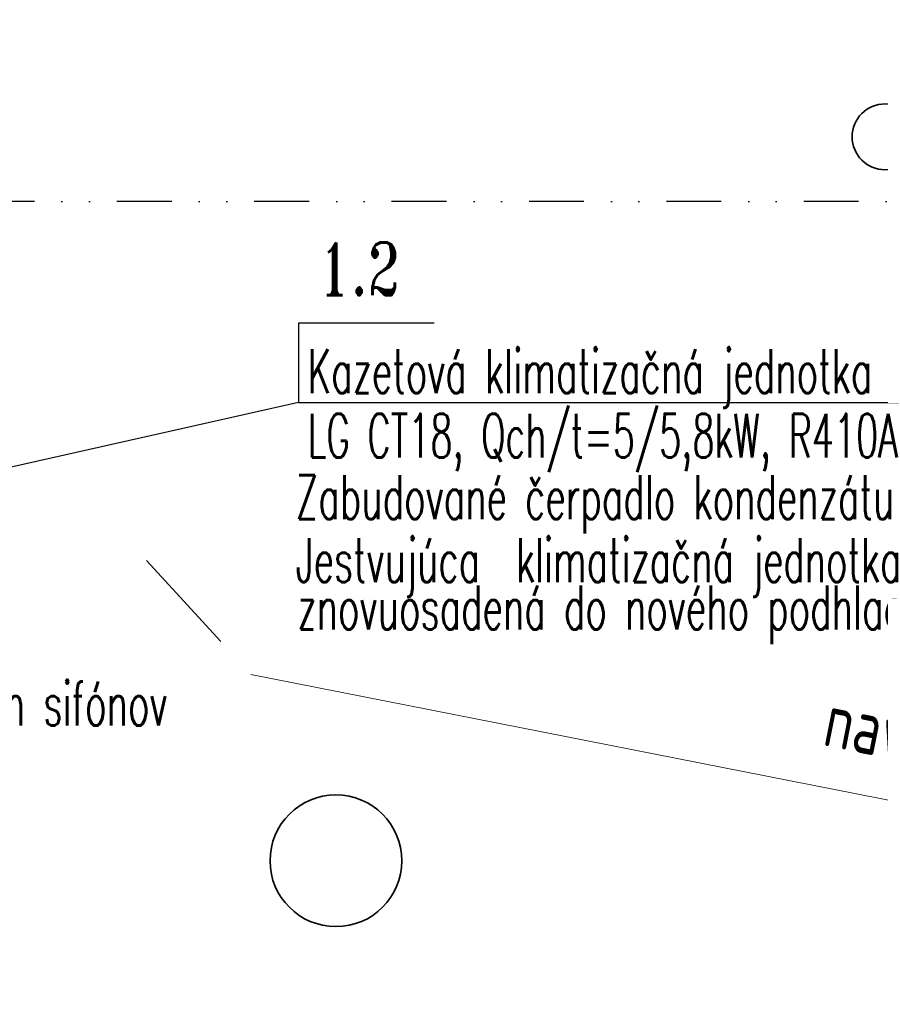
# Model space of a CAD drawing. Extents: x 1911006 to 2186114, y 709265 to 747216.
# Tile 208 of 256: x 1923451 to 1925410, y 736484 to 738726. Entities that reach past the tile are written whole.
import ezdxf

# ---------------------------------------------------------------- set-up
doc = ezdxf.new("R2010")
doc.units = 0
doc.header["$LTSCALE"] = 500
doc.header["$MEASUREMENT"] = 0
doc.linetypes.add('ACAD_ISO12W100', pattern=[22, 12, -3, 0.5, -3, 0.5, -3])
doc.linetypes.add('DIVIDE2', pattern=[0.625, 0.25, -0.125, 0, -0.125, 0, -0.125])
doc.layers.add('!_A_02_HRUBÁ', color=255, linetype='CONTINUOUS', lineweight=35)
doc.layers.add('!_A_05_DVOJBODKOČIARKOVANÁ', color=2, linetype='ACAD_ISO12W100', lineweight=13)
doc.layers.add('!_A_52_NOVÉ KCIE', color=7, linetype='CONTINUOUS', lineweight=13, true_color=0xa30000)
doc.layers.add('VZT', color=7, linetype='CONTINUOUS')
doc.styles.add('Iso CP', font='isocp.shx', dxfattribs={"width": 0.8})
doc.styles.add('ROMANS', font='ROMANS.shx', dxfattribs={"width": 0.6, "height": 100})
doc.styles.add('ROMANT', font='romant', dxfattribs={"height": 300})

msp = doc.modelspace()

# ---------------------------------------------------------------- linework, layer by layer
at = {"layer": '!_A_02_HRUBÁ', "color": 150, "true_color": 0x2994ff}
for centre, radius in [((1925421.3, 738459.4), 75), ((1924171.3, 736810.8), 150)]:
    msp.add_circle(centre, radius, dxfattribs=at)
at = {"layer": '!_A_05_DVOJBODKOČIARKOVANÁ', "color": 7}
msp.add_lwpolyline([(1917496.5, 744319.4), (1923977.8, 737235.3), (1933463.3, 735362.5)], dxfattribs=at)
at = {"layer": 'VZT', "color": 3, "linetype": 'DIVIDE2'}
msp.add_line((1927550.1, 738312.3), (1918053.1, 738312.3), dxfattribs=at)
at = {"layer": 'VZT', "color": 4}
msp.add_line((1924394.9, 738034.8), (1924086.1, 738034.8), dxfattribs=at)
at = {"layer": 'VZT'}
for p, q in [((1924086.1, 738034.8), (1924086.1, 737854.3)), ((1924086.1, 737854.3), (1925509.8, 737854.3))]:
    msp.add_line(p, q, dxfattribs=at)
at = {"layer": 'VZT', "color": 7}
msp.add_line((1924086.1, 737854.3), (1922920.5, 737592), dxfattribs=at)

# ---------------------------------------------------------------- texts
at = {"layer": '!_A_52_NOVÉ KCIE', "color": 7, "insert": (1925300.2, 737196.5), "char_height": 125, "attachment_point": 1, "rotation": 348.8317, "style": 'Iso CP'}
msp.add_mtext_dynamic_manual_height_columns('navrhovaný SDK podhľad s.v. 3000 mm', width=2949.009, gutter_width=1, heights=[0], dxfattribs=at)
at = {"layer": 'VZT', "color": 4, "style": 'ROMANT', "width": 0.7}
msp.add_text('1.2', height=120, dxfattribs=at).set_placement((1924132.4, 738099))
at = {"layer": 'VZT', "style": 'ROMANS', "width": 0.6}
for s, p in [('Kazetová klimatizačná jednotka ', (1924106.7, 737875.9)), ('LG CT18, Qch/t=5/5,8kW, R410A', (1924106.7, 737728.8)), ('Zabudované čerpadlo kondenzátu', (1924079.9, 737589)), ('Jestvujúca  klimatizačná jednotka', (1924079.9, 737445.5)), ('znovuosadená do nového podhladu', (1924083.4, 737337.7)), ('Kondenzat zaustiť do pôvodných sifónov', (1922134.6, 737118.7))]:
    msp.add_text(s, height=100, dxfattribs=at).set_placement(p)

doc.saveas('drawing.dxf')
